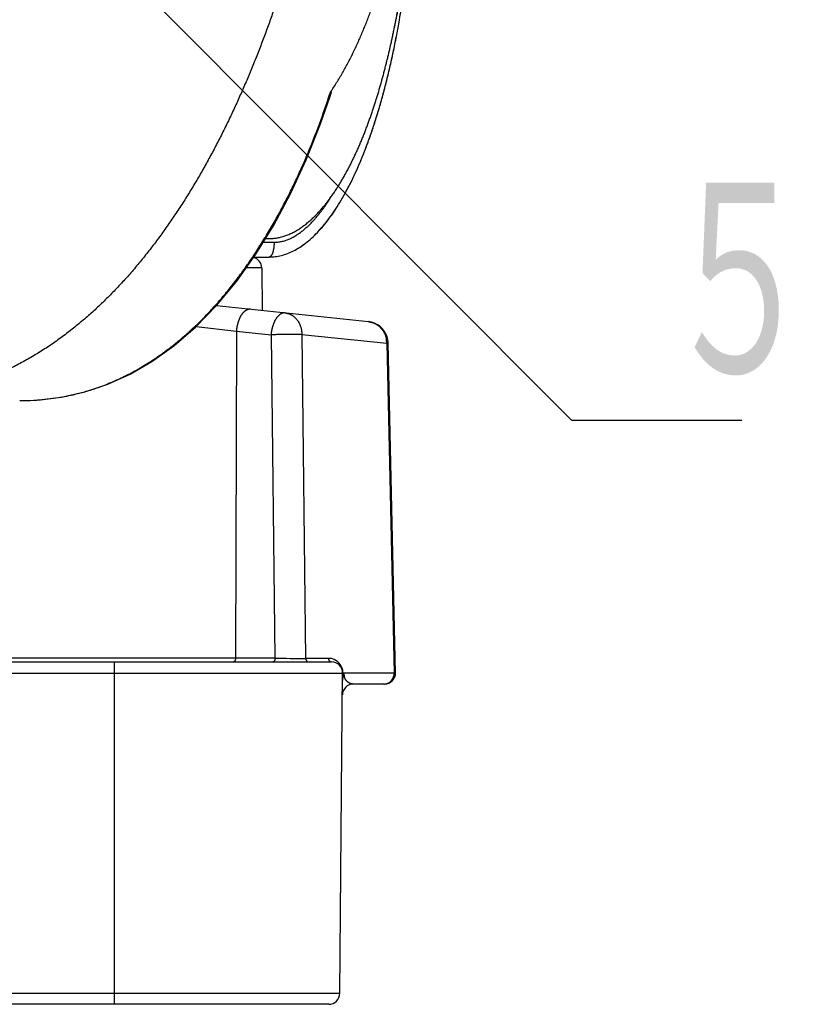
# Model space of a CAD drawing. Header units: millimetres. Extents: x 0 to 1071, y 0 to 742.
# Tile 10 of 127: x 342 to 360, y 182 to 205. Entities that reach past the tile are written whole.
import ezdxf

# ---------------------------------------------------------------- set-up
doc = ezdxf.new("R2010")
doc.units = ezdxf.units.MM
doc.header["$LTSCALE"] = 0.454724
doc.layers.add('NoLayerName_001', color=7, linetype='Continuous')
doc.layers.add('NoLayerName_007', color=7, linetype='Continuous')
doc.styles.get("Standard").update_dxf_attribs({"font": 'txt', "bigfont": 'extfont2'})
doc.dimstyles.get("Standard").update_dxf_attribs({"dimtxt": 2.5, "dimasz": 2.5, "dimexe": 1, "dimexo": 1, "dimtad": 1, "dimdec": 3, "dimzin": 0, "dimdsep": 46, "dimtxsty": 'Standard', "dimcen": 2.5, "dimadec": 3, "dimazin": 0, "dimtfac": 0.75, "dimtdec": 3, "dimtmove": 0, "dimatfit": 3, "dimfxl": 1, "dimarcsym": 0})

msp = doc.modelspace()

# ---------------------------------------------------------------- linework, layer by layer
at = {"layer": 'NoLayerName_001', "color": 8, "linetype": 'Continuous', "lineweight": 25}
for p, q in [((347.6417, 199.6984), (347.6572, 199.7238)), ((347.6019, 199.5974), (347.8509, 199.5974)), ((347.5678, 199.0065), (347.2081, 199.0065)), ((346.0573, 197.6606), (346.9822, 197.5539)), ((346.9822, 197.5539), (346.9612, 190.0233)), ((346.9822, 197.5539), (347.7811, 197.47)), ((347.7811, 197.47), (347.8708, 190.0233)), ((348.4884, 197.4761), (348.5778, 190.0223)), ((348.4884, 197.4761), (350.4463, 197.2747)), ((350.4463, 197.2747), (350.6188, 189.6805)), ((347.8708, 190.0233), (340.641, 190.0233)), ((344.1758, 182.0599), (344.1758, 189.9391)), ((349.101, 190.0223), (348.5778, 190.0223)), ((349.3651, 182.3118), (305.4382, 182.3118))]:
    msp.add_line(p, q, dxfattribs=at)
at = {"layer": 'NoLayerName_001', "color": 7, "linetype": 'Continuous', "lineweight": 25}
for p, q in [((347.6539, 199.6821), (347.7287, 199.6821)), ((347.3874, 199.2585), (347.735, 199.2585)), ((347.5678, 199.0065), (347.5763, 198.0285)), ((346.5235, 198.1392), (350.0234, 197.7713)), ((350.6501, 189.6792), (350.4785, 197.2773)), ((340.5118, 189.9391), (349.1753, 189.9391)), ((305.3739, 189.6849), (349.4294, 189.6849)), ((349.3651, 182.3118), (349.4298, 189.7271)), ((349.4387, 189.6849), (349.4557, 189.6827)), ((350.6188, 189.6805), (349.4557, 189.6827)), ((350.3956, 189.4307), (349.6792, 189.4307)), ((349.1109, 182.0599), (305.6924, 182.0599))]:
    msp.add_line(p, q, dxfattribs=at)
for points in [[(347.4322, 199.3214), (347.8448, 199.9925), (348.2302, 200.7163), (348.5883, 201.4938), (348.9183, 202.3265), (349.1312, 202.9408)], [(341.9914, 195.9543), (342.372, 195.9665), (342.9507, 196.034), (343.4958, 196.1565), (344.0209, 196.3335), (344.5331, 196.5664), (345.0374, 196.8572), (345.5437, 197.2169), (346.0416, 197.6449), (346.5282, 198.1439), (346.9936, 198.7053), (347.4322, 199.3214)]]:
    msp.add_lwpolyline(points, dxfattribs=at)
for centre, radius, start, end in [((329.5416, 208.4106), 21.5163, 349.07622, 349.97774), ((347.3136, 199.0043), 0.2542, 0.50004, 74.72131), ((349.9702, 197.2658), 0.5083, 17.54087, 83.99915), ((349.9686, 197.2655), 0.51, 1.34209, 17.51202), ((349.1753, 189.6849), 0.2542, 0, 90), ((350.3957, 189.6849), 0.2542, 270, 358.7095), ((349.6792, 189.1766), 0.2542, 90, 179.5), ((349.1109, 182.3141), 0.2542, 270, 359.5)]:
    msp.add_arc(centre, radius, start, end, dxfattribs=at)
at = {"layer": 'NoLayerName_001', "color": 8, "linetype": 'Continuous', "lineweight": 25}
for centre, radius, start, end in [((330.6133, 209.0503), 19.4815, 341.74172, 342.0782), ((349.8503, 197.2648), 0.596, 0.94523, 9.82258), ((342.0644, 201.1706), 5.2107, 288.14087, 289.48875), ((342.014, 201.4511), 5.496, 274.12333, 279.13566), ((342.0384, 201.2854), 5.3286, 279.16004, 280.67124), ((342.0514, 201.2156), 5.2576, 280.67221, 285.09409), ((342.0581, 201.1907), 5.2318, 285.095, 288.13825), ((341.9925, 201.7909), 5.8365, 269.989, 273.21713), ((342.0011, 201.6173), 5.6628, 273.22884, 274.13291), ((348.4374, 335.5177), 145.4955, 269.776889, 270.05527), ((349.101, 189.6857), 0.3366, 73.97299, 90.0021), ((349.1006, 189.6847), 0.3376, 44.41287, 73.9608), ((349.1, 189.684), 0.3385, 30.56644, 44.42237), ((349.0991, 189.6835), 0.3396, 19.58095, 30.57156), ((349.0982, 189.6833), 0.3405, 11.77229, 19.55993), ((349.0972, 189.6832), 0.3416, 0.28001, 11.75147), ((349.7347, 189.6782), 0.2776, 179.5335, 201.12736), ((350.365, 189.6773), 0.2518, 316.37564, 327.3245), ((350.3798, 189.6556), 0.2249, 270.05991, 281.87022)]:
    msp.add_arc(centre, radius, start, end, dxfattribs=at)
for points, knots in [([(344.7088, 211.4349), (344.5753, 211.2607), (344.3122, 210.9089), (343.8933, 210.4), (343.4602, 209.9026), (343.0109, 209.4193), (342.5465, 208.95), (342.0676, 208.4955), (341.5747, 208.0562), (341.0683, 207.6328), (340.549, 207.2255), (340.0173, 206.8348), (339.4738, 206.4608), (338.9191, 206.1039), (338.3537, 205.7643), (337.7781, 205.4422), (337.1929, 205.1381), (336.5987, 204.8521), (335.9959, 204.5844), (335.3852, 204.3354), (334.7671, 204.1051), (334.1422, 203.8939), (333.5109, 203.702), (332.8739, 203.5295), (332.2317, 203.3768), (331.585, 203.2441), (330.9345, 203.1313), (330.2809, 203.0388), (329.625, 202.9664), (328.9675, 202.9151), (328.3092, 202.8818), (327.87, 202.8799), (327.6506, 202.8764)], [0, 0, 0, 0, 0.6584343, 1.3174556, 1.9769537, 2.6368094, 3.2968978, 3.9570907, 4.6172591, 5.2772801, 5.9371188, 6.5968179, 7.2564135, 7.9159331, 8.5753975, 9.2348224, 9.89422, 10.5536038, 11.2129979, 11.872427, 12.5319152, 13.1914872, 13.8511702, 14.5109955, 15.1709964, 15.8311315, 16.4912797, 17.151316, 17.8111176, 18.4705663, 19.1295514, 19.7879718, 19.7879718, 19.7879718, 19.7879718]), ([(345.2389, 211.0421), (345.097, 210.8683), (344.8171, 210.5174), (344.3733, 210.0106), (343.9158, 209.5157), (343.4425, 209.0354), (342.9547, 208.5693), (342.4531, 208.118), (341.9382, 207.682), (341.4106, 207.2616), (340.8709, 206.8571), (340.3197, 206.4688), (339.7574, 206.097), (339.1845, 205.7419), (338.6015, 205.4037), (338.0089, 205.0828), (337.4072, 204.7794), (336.7968, 204.4937), (336.1784, 204.2259), (335.5524, 203.9761), (334.9194, 203.7446), (334.2798, 203.5316), (333.6343, 203.3371), (332.9833, 203.1614), (332.3274, 203.0047), (331.6671, 202.867), (331.0031, 202.7484), (330.3361, 202.6489), (329.6668, 202.5685), (328.9956, 202.5079), (328.3235, 202.4641), (327.8748, 202.4538), (327.6506, 202.4463)], [0, 0, 0, 0, 0.6729327, 1.3464021, 2.020335, 2.6946375, 3.3691977, 4.0438883, 4.7185687, 5.3930925, 6.0674076, 6.7415548, 7.4155724, 8.089493, 8.7633447, 9.4371527, 10.1109407, 10.7847324, 11.4585518, 12.1324189, 12.8063498, 13.4803584, 14.1544574, 14.8286601, 15.5029795, 16.1773838, 16.8517895, 17.5261036, 18.2002278, 18.8740598, 19.5474956, 20.2204309, 20.2204309, 20.2204309, 20.2204309]), ([(347.6572, 199.7238), (347.6875, 199.7744), (347.7487, 199.8754), (347.8373, 200.0287), (347.9241, 200.1831), (348.0089, 200.3386), (348.0917, 200.4952), (348.1725, 200.6529), (348.2514, 200.8115), (348.3284, 200.9712), (348.4036, 201.1317), (348.4769, 201.2931), (348.5484, 201.4554), (348.6181, 201.6185), (348.686, 201.7823), (348.7522, 201.9468), (348.8167, 202.112), (348.8795, 202.2778), (348.9406, 202.4442), (349, 202.6112), (349.0581, 202.7786), (349.0952, 202.8907), (349.1139, 202.9467)], [0, 0, 0, 0, 0.1770717, 0.3541521, 0.5312497, 0.7083702, 0.8855174, 1.0626929, 1.239898, 1.4171329, 1.5943964, 1.7716857, 1.9489967, 2.1263241, 2.3036609, 2.4809992, 2.6583298, 2.8356421, 3.0129247, 3.1901647, 3.3673483, 3.5444607, 3.5444607, 3.5444607, 3.5444607]), ([(347.8509, 199.5974), (347.8655, 199.5978), (347.8948, 199.598), (347.9386, 199.602), (347.9822, 199.6079), (348.0255, 199.6163), (348.0682, 199.6267), (348.1104, 199.6393), (348.1518, 199.6538), (348.1926, 199.6701), (348.2327, 199.6881), (348.2721, 199.7076), (348.3107, 199.7285), (348.3486, 199.7507), (348.3857, 199.7741), (348.4221, 199.7987), (348.4578, 199.8242), (348.4928, 199.8507), (348.5271, 199.8781), (348.5608, 199.9062), (348.5938, 199.9352), (348.6262, 199.9648), (348.658, 199.995), (348.6892, 200.0258), (348.7198, 200.0572), (348.7499, 200.0892), (348.7795, 200.1217), (348.8086, 200.1546), (348.8371, 200.188), (348.8652, 200.2217), (348.8928, 200.2559), (348.9199, 200.2904), (348.9466, 200.3253), (348.9729, 200.3604), (348.9988, 200.3959), (349.0242, 200.4316), (349.0493, 200.4677), (349.074, 200.5039), (349.0983, 200.5404), (349.1142, 200.565), (349.1222, 200.5772)], [0, 0, 0, 0, 0.0438853, 0.0878382, 0.1318399, 0.1758601, 0.2198585, 0.2638099, 0.3077395, 0.3516667, 0.3955952, 0.4395143, 0.4834152, 0.5273105, 0.5712079, 0.6151069, 0.6589992, 0.7028796, 0.7467558, 0.790633, 0.8345123, 0.8783905, 0.9222657, 0.9661434, 1.010028, 1.0539222, 1.097827, 1.1417414, 1.1856633, 1.2295887, 1.2735125, 1.3174281, 1.3613308, 1.4052228, 1.4491067, 1.4929847, 1.5368584, 1.5807286, 1.6245959, 1.6684605, 1.6684605, 1.6684605, 1.6684605]), ([(349.1222, 200.5772), (349.13, 200.5896), (349.1459, 200.6141), (349.1613, 200.639), (349.169, 200.6514)], [0, 0, 0, 0, 0.043861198, 0.087718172, 0.087718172, 0.087718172, 0.087718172]), ([(343.8028, 196.2584), (343.8575, 196.2788), (343.9674, 196.3182), (344.1293, 196.3852), (344.2894, 196.4566), (344.4472, 196.5332), (344.6027, 196.6144), (344.7559, 196.7002), (344.9064, 196.7904), (345.0544, 196.8847), (345.1996, 196.983), (345.3421, 197.0851), (345.4818, 197.1909), (345.6188, 197.3001), (345.7531, 197.4127), (345.8846, 197.5284), (346.0134, 197.6471), (346.1395, 197.7687), (346.2629, 197.893), (346.3836, 198.0198), (346.5017, 198.1491), (346.6173, 198.2807), (346.7304, 198.4145), (346.841, 198.5503), (346.9492, 198.6881), (347.055, 198.8276), (347.1585, 198.9689), (347.2597, 199.1118), (347.3586, 199.2562), (347.4552, 199.4022), (347.5499, 199.5494), (347.611, 199.6488), (347.6417, 199.6984)], [0, 0, 0, 0, 0.1750327, 0.3502003, 0.5254956, 0.7008987, 0.8763776, 1.0518895, 1.2273815, 1.4027935, 1.5781108, 1.7533677, 1.9285913, 2.1037982, 2.2789956, 2.4541815, 2.6293448, 2.8044736, 2.9795841, 3.1546952, 3.3298185, 3.5049576, 3.680109, 3.8552625, 4.0304017, 4.2055191, 4.3806207, 4.5557094, 4.7307846, 4.9058421, 5.0808741, 5.2558696, 5.2558696, 5.2558696, 5.2558696]), ([(347.8509, 199.5974), (347.8509, 199.5938), (347.8509, 199.5866), (347.8507, 199.5758), (347.8504, 199.5651), (347.85, 199.5543), (347.8494, 199.5436), (347.8488, 199.5328), (347.848, 199.522), (347.8471, 199.5113), (347.846, 199.5006), (347.8449, 199.4899), (347.8436, 199.4792), (347.8422, 199.4685), (347.8406, 199.4578), (347.8389, 199.4471), (347.8371, 199.4365), (347.8351, 199.4259), (347.8329, 199.4154), (347.8306, 199.4048), (347.828, 199.3944), (347.8252, 199.384), (347.8222, 199.3736), (347.8189, 199.3633), (347.8154, 199.3531), (347.8116, 199.343), (347.8075, 199.333), (347.8031, 199.3232), (347.7984, 199.3135), (347.7933, 199.3041), (347.7876, 199.295), (347.781, 199.2862), (347.7736, 199.2778), (347.7651, 199.2702), (347.7558, 199.264), (347.7458, 199.2594), (347.7385, 199.259), (347.735, 199.2585)], [0, 0, 0, 0, 0.0107687, 0.0215391, 0.03231104, 0.04308438, 0.05385903, 0.06463492, 0.07541201, 0.08619027, 0.09696973, 0.10775044, 0.11853248, 0.12931597, 0.14010076, 0.15088554, 0.16166909, 0.17245076, 0.18323056, 0.19400917, 0.20478801, 0.2155693, 0.22635612, 0.23715242, 0.24796261, 0.25877746, 0.26957323, 0.28032825, 0.29102446, 0.30168054, 0.31240264, 0.32334082, 0.33463441, 0.3460532, 0.35726311, 0.36811679, 0.37877871, 0.37877871, 0.37877871, 0.37877871]), ([(347.3071, 198.0568), (347.3017, 198.0571), (347.2908, 198.058), (347.2745, 198.0567), (347.2583, 198.054), (347.2426, 198.0496), (347.2273, 198.0438), (347.2126, 198.0367), (347.1985, 198.0285), (347.185, 198.0193), (347.1721, 198.0093), (347.1598, 197.9986), (347.1482, 197.9872), (347.137, 197.9753), (347.1264, 197.963), (347.1163, 197.9502), (347.1067, 197.9371), (347.0975, 197.9236), (347.0888, 197.9099), (347.0804, 197.8959), (347.0725, 197.8817), (347.065, 197.8672), (347.0578, 197.8526), (347.051, 197.8378), (347.0446, 197.8228), (347.0385, 197.8076), (347.0328, 197.7923), (347.0274, 197.7769), (347.0223, 197.7614), (347.0175, 197.7458), (347.0129, 197.7301), (347.0087, 197.7144), (347.0048, 197.6985), (347.0011, 197.6827), (346.9978, 197.6667), (346.9947, 197.6507), (346.9919, 197.6347), (346.9894, 197.6186), (346.9872, 197.6025), (346.986, 197.5917), (346.9853, 197.5863)], [0, 0, 0, 0, 0.01628023, 0.0326264, 0.04900189, 0.06534577, 0.0816579, 0.09797063, 0.11428394, 0.1305777, 0.14686362, 0.16315613, 0.17945338, 0.19574083, 0.21201649, 0.22828997, 0.24456552, 0.26084203, 0.27711475, 0.29338567, 0.30966034, 0.32594281, 0.34223565, 0.35854002, 0.37485575, 0.39118144, 0.40751447, 0.42385117, 0.44018679, 0.45651581, 0.47283563, 0.48914722, 0.50545156, 0.52174946, 0.53804157, 0.55432837, 0.5706102, 0.58688727, 0.60315963, 0.6194272, 0.6194272, 0.6194272, 0.6194272]), ([(348.1059, 197.9729), (348.1005, 197.9731), (348.0896, 197.9741), (348.0733, 197.9728), (348.0572, 197.9701), (348.0414, 197.9657), (348.0261, 197.9599), (348.0114, 197.9527), (347.9973, 197.9445), (347.9838, 197.9353), (347.971, 197.9253), (347.9587, 197.9146), (347.947, 197.9033), (347.9359, 197.8914), (347.9252, 197.879), (347.9151, 197.8662), (347.9055, 197.8531), (347.8964, 197.8396), (347.8876, 197.8259), (347.8793, 197.8119), (347.8714, 197.7977), (347.8638, 197.7833), (347.8567, 197.7686), (347.8499, 197.7538), (347.8435, 197.7388), (347.8374, 197.7237), (347.8316, 197.7084), (347.8262, 197.693), (347.8211, 197.6775), (347.8163, 197.6619), (347.8118, 197.6462), (347.8075, 197.6304), (347.8036, 197.6146), (347.8, 197.5987), (347.7966, 197.5828), (347.7936, 197.5668), (347.7908, 197.5507), (347.7883, 197.5346), (347.786, 197.5185), (347.7848, 197.5077), (347.7841, 197.5023)], [0, 0, 0, 0, 0.01628225, 0.03262996, 0.04900433, 0.06534563, 0.08165646, 0.09797054, 0.11428715, 0.1305839, 0.14687109, 0.16316302, 0.17945851, 0.19574429, 0.21201927, 0.22829318, 0.2445701, 0.26084854, 0.27712321, 0.29339581, 0.30967179, 0.32595516, 0.34224846, 0.35855287, 0.37486828, 0.39119332, 0.40752551, 0.42386127, 0.440196, 0.45652431, 0.47284371, 0.48915516, 0.50545962, 0.52175787, 0.53805053, 0.55433805, 0.57062073, 0.58689871, 0.60317198, 0.6194404, 0.6194404, 0.6194404, 0.6194404]), ([(348.1059, 197.9729), (348.1135, 197.9718), (348.1286, 197.9701), (348.151, 197.9654), (348.1732, 197.9596), (348.195, 197.9524), (348.2164, 197.9439), (348.2373, 197.9341), (348.2575, 197.9232), (348.277, 197.9111), (348.2958, 197.8979), (348.3138, 197.8837), (348.3311, 197.8686), (348.3474, 197.8525), (348.363, 197.8357), (348.3777, 197.818), (348.3914, 197.7997), (348.4043, 197.7808), (348.4163, 197.7613), (348.4273, 197.7412), (348.4374, 197.7207), (348.4466, 197.6997), (348.4549, 197.6783), (348.4623, 197.6566), (348.4688, 197.6346), (348.4743, 197.6124), (348.4789, 197.5899), (348.4826, 197.5673), (348.4855, 197.5446), (348.4874, 197.5218), (348.4885, 197.499), (348.4884, 197.4838), (348.4884, 197.4762)], [0, 0, 0, 0, 0.02281801, 0.0457047, 0.06864859, 0.09163366, 0.11464068, 0.13764853, 0.16063542, 0.1835877, 0.20651854, 0.22944169, 0.2523647, 0.27528953, 0.29821325, 0.32112867, 0.34402687, 0.36691263, 0.38979636, 0.41268499, 0.43558224, 0.45848894, 0.48140334, 0.50432141, 0.52723859, 0.55015353, 0.57306412, 0.59596649, 0.6188553, 0.64172395, 0.66456483, 0.68736955, 0.68736955, 0.68736955, 0.68736955]), ([(350.0234, 197.7713), (350.0302, 197.7704), (350.0439, 197.7689), (350.0643, 197.7652), (350.0845, 197.7607), (350.1046, 197.7552), (350.1243, 197.7488), (350.1438, 197.7415), (350.1628, 197.7333), (350.1815, 197.7242), (350.1997, 197.7143), (350.2175, 197.7036), (350.2347, 197.6921), (350.2515, 197.6798), (350.2676, 197.6669), (350.2832, 197.6532), (350.2982, 197.6389), (350.3126, 197.6239), (350.3263, 197.6084), (350.3393, 197.5923), (350.3517, 197.5756), (350.3633, 197.5585), (350.3742, 197.5408), (350.3844, 197.5228), (350.3938, 197.5043), (350.4024, 197.4854), (350.4102, 197.4662), (350.4173, 197.4467), (350.4236, 197.4269), (350.4291, 197.407), (350.4338, 197.3868), (350.4363, 197.3733), (350.4376, 197.3665)], [0, 0, 0, 0, 0.02065899, 0.04135785, 0.06208826, 0.08284105, 0.10360659, 0.12437523, 0.14513766, 0.16588618, 0.1866225, 0.20735228, 0.22807932, 0.24880575, 0.26953227, 0.29025835, 0.31098256, 0.33170434, 0.3524254, 0.37314709, 0.39387029, 0.41459559, 0.43532347, 0.45605452, 0.47678952, 0.49752843, 0.51826906, 0.53900727, 0.55973728, 0.58045182, 0.60114244, 0.62179971, 0.62179971, 0.62179971, 0.62179971]), ([(346.9853, 197.5863), (346.9847, 197.5809), (346.9835, 197.5701), (346.9827, 197.5593), (346.9822, 197.5539)], [0, 0, 0, 0, 0.016262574, 0.032519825, 0.032519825, 0.032519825, 0.032519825]), ([(347.7841, 197.5023), (347.7836, 197.497), (347.7824, 197.4862), (347.7815, 197.4754), (347.7811, 197.47)], [0, 0, 0, 0, 0.016263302, 0.032521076, 0.032521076, 0.032521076, 0.032521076]), ([(348.4884, 197.4762), (348.4837, 197.4763), (348.4743, 197.4766), (348.4601, 197.4767), (348.4177, 197.4768), (348.3564, 197.4763), (348.2951, 197.4765), (348.2573, 197.4764), (348.2337, 197.4762), (348.1677, 197.4756), (348.0923, 197.4746), (348.0215, 197.4741), (347.9932, 197.4738), (347.9791, 197.4736), (347.965, 197.4734), (347.9508, 197.4731), (347.932, 197.4727), (347.8989, 197.4719), (347.8659, 197.4711), (347.8377, 197.4704), (347.8235, 197.4701), (347.8094, 197.47), (347.7952, 197.4699), (347.7858, 197.47), (347.7811, 197.47)], [0, 0, 0, 0, 0.01414697, 0.02829456, 0.04244366, 0.14148, 0.21221851, 0.22636629, 0.25466171, 0.28295712, 0.42443403, 0.48102575, 0.49517331, 0.50932063, 0.5234677, 0.53761466, 0.55176168, 0.58005658, 0.63665242, 0.65080189, 0.66495064, 0.67909847, 0.6932456, 0.70739277, 0.70739277, 0.70739277, 0.70739277]), ([(350.4785, 197.2774), (350.4782, 197.2773), (350.4777, 197.2769), (350.4768, 197.2767), (350.4759, 197.2765), (350.475, 197.2763), (350.4741, 197.2761), (350.4732, 197.2759), (350.4723, 197.2758), (350.4713, 197.2757), (350.4704, 197.2756), (350.4694, 197.2755), (350.4685, 197.2754), (350.4676, 197.2753), (350.4666, 197.2752), (350.4657, 197.2751), (350.4648, 197.2751), (350.4639, 197.275), (350.4629, 197.2749), (350.462, 197.2749), (350.4611, 197.2748), (350.4602, 197.2748), (350.4593, 197.2747), (350.4583, 197.2747), (350.4574, 197.2747), (350.4565, 197.2747), (350.4556, 197.2746), (350.4546, 197.2746), (350.4537, 197.2746), (350.4528, 197.2746), (350.4518, 197.2746), (350.4509, 197.2746), (350.45, 197.2746), (350.449, 197.2746), (350.4481, 197.2746), (350.4472, 197.2746), (350.4466, 197.2746), (350.4463, 197.2746)], [0, 0, 0, 0, 0.000962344, 0.001879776, 0.002734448, 0.003621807, 0.004538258, 0.005476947, 0.006430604, 0.007391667, 0.008352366, 0.009305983, 0.010251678, 0.011190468, 0.01212337, 0.013051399, 0.01397557, 0.014896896, 0.015816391, 0.016735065, 0.017653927, 0.018573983, 0.019496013, 0.020419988, 0.021345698, 0.022272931, 0.023201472, 0.024131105, 0.025061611, 0.025992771, 0.026924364, 0.027856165, 0.02878795, 0.029719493, 0.030650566, 0.03158094, 0.032510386, 0.032510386, 0.032510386, 0.032510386]), ([(346.9612, 190.0233), (346.9611, 190.0217), (346.9611, 190.0184), (346.9609, 190.0136), (346.9606, 190.0087), (346.96, 190.0038), (346.9593, 189.9989), (346.9583, 189.9938), (346.9571, 189.9886), (346.9555, 189.9833), (346.9538, 189.9779), (346.9517, 189.9726), (346.9494, 189.9674), (346.9468, 189.9623), (346.9439, 189.9576), (346.9408, 189.9531), (346.9373, 189.9492), (346.9336, 189.9457), (346.9296, 189.9429), (346.9253, 189.9407), (346.9207, 189.9393), (346.9175, 189.9392), (346.9159, 189.9391)], [0, 0, 0, 0, 0.00491444, 0.00977311, 0.01462401, 0.01951744, 0.02450597, 0.02964413, 0.03498596, 0.04052824, 0.04620411, 0.0519458, 0.05768912, 0.06337494, 0.06895118, 0.07437556, 0.07961965, 0.08467427, 0.08955662, 0.0943184, 0.09905257, 0.10389451, 0.10389451, 0.10389451, 0.10389451]), ([(347.8708, 190.0233), (347.8708, 190.0217), (347.8708, 190.0184), (347.8706, 190.0136), (347.8702, 190.0087), (347.8697, 190.0038), (347.869, 189.9989), (347.868, 189.9938), (347.8667, 189.9886), (347.8652, 189.9833), (347.8634, 189.9779), (347.8614, 189.9726), (347.8591, 189.9674), (347.8565, 189.9623), (347.8536, 189.9576), (347.8504, 189.9531), (347.847, 189.9492), (347.8433, 189.9457), (347.8393, 189.9429), (347.835, 189.9407), (347.8304, 189.9393), (347.8271, 189.9392), (347.8255, 189.9391)], [0, 0, 0, 0, 0.00491444, 0.00977311, 0.01462401, 0.01951744, 0.02450597, 0.02964413, 0.03498597, 0.04052825, 0.04620412, 0.0519458, 0.05768912, 0.06337495, 0.06895118, 0.07437556, 0.07961965, 0.08467427, 0.08955662, 0.09431841, 0.09905257, 0.10389452, 0.10389452, 0.10389452, 0.10389452]), ([(348.5778, 190.0223), (348.5779, 190.0207), (348.5779, 190.0174), (348.5784, 190.0126), (348.5791, 190.0077), (348.58, 190.0029), (348.5812, 189.9981), (348.5827, 189.9934), (348.5843, 189.9887), (348.5863, 189.9842), (348.5884, 189.9797), (348.5908, 189.9754), (348.5934, 189.9712), (348.5962, 189.9672), (348.5993, 189.9634), (348.6026, 189.9598), (348.6061, 189.9565), (348.6099, 189.9534), (348.6138, 189.9505), (348.6179, 189.9479), (348.6222, 189.9457), (348.6266, 189.9437), (348.6312, 189.942), (348.6359, 189.9407), (348.6407, 189.9398), (348.6455, 189.9392), (348.6487, 189.9391), (348.6503, 189.9391)], [0, 0, 0, 0, 0.00483856, 0.00971263, 0.01461558, 0.01954058, 0.02448081, 0.02942963, 0.03438082, 0.03932873, 0.04426851, 0.04919635, 0.05410967, 0.05900737, 0.06389006, 0.0687599, 0.07361863, 0.07846853, 0.0833131, 0.08815732, 0.09300784, 0.09787124, 0.10274291, 0.10761376, 0.11247573, 0.11732252, 0.12215034, 0.12215034, 0.12215034, 0.12215034]), ([(349.101, 190.0223), (349.101, 190.0207), (349.1011, 190.0174), (349.1016, 190.0125), (349.1023, 190.0076), (349.1033, 190.0027), (349.1046, 189.9979), (349.1061, 189.9931), (349.1078, 189.9884), (349.1098, 189.9838), (349.112, 189.9793), (349.1145, 189.975), (349.1172, 189.9708), (349.1202, 189.9668), (349.1233, 189.9631), (349.1267, 189.9595), (349.1304, 189.9562), (349.1342, 189.9531), (349.1382, 189.9503), (349.1424, 189.9477), (349.1468, 189.9455), (349.1513, 189.9436), (349.1559, 189.942), (349.1607, 189.9407), (349.1655, 189.9398), (349.1704, 189.9392), (349.1736, 189.9391), (349.1753, 189.9391)], [0, 0, 0, 0, 0.00489108, 0.00981839, 0.01477557, 0.01975588, 0.02475247, 0.02975856, 0.03476768, 0.03977387, 0.04477193, 0.04975762, 0.05472795, 0.0596814, 0.06461818, 0.0695403, 0.07445039, 0.07935166, 0.08424815, 0.08914491, 0.09404823, 0.09896358, 0.10388598, 0.1088072, 0.11371984, 0.11861801, 0.12349798, 0.12349798, 0.12349798, 0.12349798]), ([(350.5769, 189.5414), (350.5782, 189.5435), (350.5808, 189.5476), (350.5845, 189.5539), (350.588, 189.5604), (350.5913, 189.5669), (350.5945, 189.5736), (350.5974, 189.5804), (350.6002, 189.5872), (350.6028, 189.5941), (350.6052, 189.6011), (350.6074, 189.6081), (350.6094, 189.6152), (350.6112, 189.6224), (350.6129, 189.6296), (350.6143, 189.6368), (350.6155, 189.644), (350.6165, 189.6513), (350.6173, 189.6586), (350.6179, 189.6658), (350.6184, 189.6731), (350.6185, 189.678), (350.6186, 189.6805)], [0, 0, 0, 0, 0.00731692, 0.0146479, 0.02199166, 0.02934671, 0.03671138, 0.04408381, 0.05146202, 0.05884389, 0.06622721, 0.0736097, 0.08098902, 0.08836281, 0.09572871, 0.10308436, 0.11042746, 0.11775687, 0.1250755, 0.13238707, 0.13969522, 0.14700354, 0.14700354, 0.14700354, 0.14700354]), ([(349.6792, 189.4307), (349.6756, 189.4308), (349.6685, 189.4309), (349.6579, 189.4318), (349.6473, 189.4332), (349.6367, 189.4351), (349.6262, 189.4376), (349.6159, 189.4407), (349.6057, 189.4442), (349.5958, 189.4482), (349.586, 189.4528), (349.5766, 189.4578), (349.5674, 189.4633), (349.5585, 189.4692), (349.55, 189.4756), (349.5418, 189.4824), (349.534, 189.4896), (349.5264, 189.4972), (349.5193, 189.5051), (349.5125, 189.5133), (349.5061, 189.5219), (349.5, 189.5307), (349.4943, 189.5398), (349.4891, 189.5491), (349.4842, 189.5586), (349.4797, 189.5682), (349.4771, 189.5749), (349.4757, 189.5781)], [0, 0, 0, 0, 0.01063536, 0.02131301, 0.03202625, 0.04276704, 0.0535264, 0.0642948, 0.07506246, 0.08581975, 0.09655755, 0.10726758, 0.11794638, 0.12860314, 0.13924819, 0.14989013, 0.16053596, 0.17119118, 0.1818595, 0.19254056, 0.20323151, 0.21392816, 0.22462522, 0.23531645, 0.24599487, 0.25665293, 0.26728271, 0.26728271, 0.26728271, 0.26728271]), ([(350.4261, 189.4355), (350.4284, 189.436), (350.433, 189.437), (350.4398, 189.4388), (350.4465, 189.4408), (350.4532, 189.443), (350.4599, 189.4454), (350.4664, 189.448), (350.4729, 189.4508), (350.4793, 189.4538), (350.4856, 189.4569), (350.4919, 189.4603), (350.498, 189.4639), (350.5039, 189.4676), (350.5098, 189.4716), (350.5156, 189.4757), (350.5212, 189.4799), (350.5267, 189.4844), (350.532, 189.4889), (350.5373, 189.4937), (350.5423, 189.4985), (350.5456, 189.5019), (350.5472, 189.5036)], [0, 0, 0, 0, 0.00703274, 0.01407312, 0.02112033, 0.02817349, 0.0352316, 0.04229364, 0.04935855, 0.05642525, 0.0634927, 0.07055989, 0.07762607, 0.08469109, 0.09175468, 0.09881642, 0.10587567, 0.11293168, 0.11998352, 0.12703018, 0.13407055, 0.14110344, 0.14110344, 0.14110344, 0.14110344])]:
    msp.add_open_spline(points, degree=3, knots=knots, dxfattribs=at)
at = {"layer": 'NoLayerName_001', "color": 7, "linetype": 'Continuous', "lineweight": 25}
for points, knots in [([(350.7295, 204.6661), (350.7421, 204.7395), (350.768, 204.887), (350.8037, 205.1098), (350.8379, 205.3352), (350.8702, 205.563), (350.9006, 205.7932), (350.9291, 206.0255), (350.9557, 206.2599), (350.9804, 206.4961), (351.0032, 206.7341), (351.024, 206.9736), (351.0429, 207.2147), (351.0599, 207.457), (351.0749, 207.7005), (351.0879, 207.945), (351.099, 208.1903), (351.108, 208.4364), (351.1151, 208.6831), (351.1201, 208.9302), (351.1234, 209.1776), (351.1235, 209.3426), (351.1239, 209.4252)], [0, 0, 0, 0, 0.2233748, 0.4491089, 0.6770985, 0.9072389, 1.1394209, 1.3735217, 1.6094159, 1.8469771, 2.0860787, 2.3265933, 2.5683933, 2.8113508, 3.0553373, 3.3002245, 3.5458836, 3.792186, 4.0390028, 4.2862052, 4.5336647, 4.7812525, 4.7812525, 4.7812525, 4.7812525]), ([(350.6251, 204.5409), (350.6395, 204.6135), (350.6691, 204.7595), (350.7103, 204.9806), (350.75, 205.2046), (350.7876, 205.4316), (350.8234, 205.6612), (350.8573, 205.8935), (350.8892, 206.1283), (350.9191, 206.3654), (350.947, 206.6047), (350.973, 206.8461), (350.9969, 207.0893), (351.0188, 207.3342), (351.0386, 207.5807), (351.0564, 207.8286), (351.0722, 208.0777), (351.0859, 208.3279), (351.0976, 208.5791), (351.107, 208.831), (351.1147, 209.0836), (351.1178, 209.2522), (351.1195, 209.3366)], [0, 0, 0, 0, 0.2221545, 0.4470571, 0.6745976, 0.9046651, 1.137148, 1.3719342, 1.6089102, 1.847949, 2.0889161, 2.3316763, 2.5760935, 2.8220312, 3.0693523, 3.3179194, 3.5675948, 3.8182405, 4.0697183, 4.3218899, 4.5746171, 4.8277614, 4.8277614, 4.8277614, 4.8277614]), ([(350.6259, 204.5448), (350.6402, 204.617), (350.6696, 204.7623), (350.7106, 204.9821), (350.75, 205.2048), (350.7874, 205.4304), (350.8231, 205.6587), (350.8567, 205.8896), (350.8885, 206.123), (350.9183, 206.3587), (350.9461, 206.5965), (350.9719, 206.8363), (350.9958, 207.078), (351.0177, 207.3214), (351.0375, 207.5664), (351.0554, 207.8128), (351.0712, 208.0604), (351.0849, 208.3091), (351.0967, 208.5587), (351.1063, 208.8091), (351.1141, 209.0601), (351.1173, 209.2277), (351.1191, 209.3116)], [0, 0, 0, 0, 0.2208988, 0.4445123, 0.6707323, 0.8994497, 1.1305549, 1.3639378, 1.5994869, 1.8370777, 2.0765783, 2.3178556, 2.560776, 2.8052053, 3.051009, 3.2980521, 3.5461991, 3.7953146, 4.0452628, 4.2959079, 4.5471138, 4.7987447, 4.7987447, 4.7987447, 4.7987447]), ([(349.1495, 203.0554), (349.1735, 203.0913), (349.2222, 203.1627), (349.292, 203.272), (349.3599, 203.3825), (349.4256, 203.4943), (349.4893, 203.6073), (349.5511, 203.7214), (349.6109, 203.8365), (349.6689, 203.9525), (349.7251, 204.0694), (349.7796, 204.187), (349.8324, 204.3055), (349.8835, 204.4246), (349.9331, 204.5444), (349.9811, 204.6648), (350.0277, 204.7858), (350.0729, 204.9073), (350.1167, 205.0293), (350.1591, 205.1518), (350.2004, 205.2747), (350.2404, 205.398), (350.2793, 205.5217), (350.3171, 205.6457), (350.3538, 205.7701), (350.3894, 205.8947), (350.4241, 206.0196), (350.4577, 206.1448), (350.4904, 206.2702), (350.5222, 206.3959), (350.5531, 206.5217), (350.5832, 206.6478), (350.6125, 206.7741), (350.6409, 206.9006), (350.6687, 207.0272), (350.6958, 207.1539), (350.7222, 207.2808), (350.7479, 207.4079), (350.773, 207.535), (350.7975, 207.6623), (350.8132, 207.7473), (350.8211, 207.7898)], [0, 0, 0, 0, 0.12962, 0.2592699, 0.3889515, 0.5186599, 0.6483843, 0.7781081, 0.9078105, 1.0374882, 1.1671512, 1.2968069, 1.4264595, 1.5561102, 1.6857573, 1.8153976, 1.9450339, 2.0746709, 2.2043113, 2.3339553, 2.4636015, 2.5932463, 2.722885, 2.8525174, 2.9821461, 3.1117729, 3.2413988, 3.371024, 3.5006476, 3.6302682, 3.7598863, 3.8895039, 4.0191221, 4.1487415, 4.2783618, 4.4079821, 4.5376008, 4.6672177, 4.796833, 4.9264472, 5.0560608, 5.0560608, 5.0560608, 5.0560608]), ([(350.0855, 202.5254), (350.0963, 202.5569), (350.118, 202.6197), (350.1495, 202.7144), (350.1802, 202.8093), (350.2102, 202.9044), (350.2395, 202.9998), (350.268, 203.0954), (350.2959, 203.1912), (350.3231, 203.2871), (350.3497, 203.3833), (350.3757, 203.4796), (350.401, 203.5761), (350.4257, 203.6727), (350.4499, 203.7695), (350.4735, 203.8664), (350.4966, 203.9635), (350.5191, 204.0607), (350.5411, 204.158), (350.5626, 204.2554), (350.5836, 204.3529), (350.6041, 204.4505), (350.6173, 204.5157), (350.624, 204.5483)], [0, 0, 0, 0, 0.0997608, 0.1995204, 0.2992798, 0.3990391, 0.4987979, 0.5985551, 0.69831, 0.7980637, 0.8978173, 0.9975714, 1.0973262, 1.1970818, 1.2968376, 1.3965929, 1.4963475, 1.5961014, 1.6958545, 1.7956066, 1.8953575, 1.9951065, 2.0948531, 2.0948531, 2.0948531, 2.0948531]), ([(347.735, 199.2585), (347.7822, 199.2615), (347.8779, 199.2632), (348.0202, 199.2923), (348.162, 199.3369), (348.3029, 199.3999), (348.4426, 199.4802), (348.5809, 199.5778), (348.7176, 199.6925), (348.8525, 199.8242), (348.9854, 199.9727), (349.116, 200.1377), (349.2441, 200.3191), (349.3696, 200.5165), (349.4922, 200.7293), (349.6118, 200.9573), (349.7282, 201.1999), (349.841, 201.4569), (349.9502, 201.7277), (350.0556, 202.012), (350.1568, 202.3093), (350.2537, 202.6191), (350.3463, 202.941), (350.4343, 203.2741), (350.5175, 203.6181), (350.5966, 203.972), (350.6435, 204.212), (350.668, 204.3332)], [0, 0, 0, 0, 0.1420411, 0.2860824, 0.4339942, 0.587457, 0.7479323, 0.9166584, 1.094664, 1.2827913, 1.4817229, 1.6920005, 1.9139458, 2.1476911, 2.3932733, 2.6506558, 2.9197434, 3.2003942, 3.4924296, 3.7956411, 4.1097964, 4.4345904, 4.7695888, 5.1143244, 5.4683139, 5.8310608, 6.2020584, 6.2020584, 6.2020584, 6.2020584]), ([(349.1495, 203.0555), (349.15, 203.0562), (349.151, 203.0577), (349.1526, 203.0599), (349.1543, 203.062), (349.1561, 203.064), (349.1578, 203.066), (349.16, 203.0682), (349.1631, 203.0668), (349.1633, 203.0638), (349.1632, 203.0611), (349.1632, 203.0584), (349.163, 203.0557), (349.1627, 203.0531), (349.1624, 203.0504), (349.1619, 203.0477), (349.1614, 203.0451), (349.1608, 203.0424), (349.1602, 203.0397), (349.1596, 203.037), (349.1589, 203.0343), (349.1583, 203.0317), (349.1576, 203.029), (349.1569, 203.0264), (349.1562, 203.0238), (349.1556, 203.0211), (349.1549, 203.0185), (349.1541, 203.0159), (349.1534, 203.0133), (349.1527, 203.0107), (349.152, 203.0081), (349.1512, 203.0055), (349.1505, 203.0029), (349.1497, 203.0003), (349.149, 202.9977), (349.1479, 202.9943), (349.1466, 202.99), (349.1451, 202.9848), (349.1435, 202.9796), (349.1419, 202.9744), (349.1408, 202.971), (349.1403, 202.9692)], [0, 0, 0, 0, 0.00272756, 0.00544798, 0.00810898, 0.01076953, 0.01362543, 0.01633461, 0.01897129, 0.0216803, 0.02454097, 0.02722726, 0.02985992, 0.03251954, 0.03520952, 0.03792527, 0.04066075, 0.04340879, 0.0461614, 0.04891038, 0.05165234, 0.05438776, 0.05711719, 0.0598412, 0.06256033, 0.06527512, 0.0679861, 0.07069381, 0.07339876, 0.07610148, 0.07880246, 0.08150221, 0.08420124, 0.08690003, 0.08959909, 0.09229889, 0.09770263, 0.10311333, 0.10853011, 0.11395182, 0.1193773, 0.1193773, 0.1193773, 0.1193773]), ([(349.1403, 202.9692), (349.1397, 202.9675), (349.1387, 202.9641), (349.137, 202.9589), (349.1354, 202.9537), (349.1337, 202.9486), (349.1323, 202.9443), (349.1315, 202.9417), (349.1312, 202.9408)], [0, 0, 0, 0, 0.00542807, 0.010857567, 0.016287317, 0.021716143, 0.027142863, 0.029855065, 0.029855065, 0.029855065, 0.029855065]), ([(347.7287, 199.6821), (347.762, 199.6837), (347.8288, 199.6846), (347.928, 199.6993), (348.0259, 199.7213), (348.1215, 199.7514), (348.2144, 199.7888), (348.3044, 199.8326), (348.3913, 199.882), (348.4753, 199.9363), (348.5562, 199.9949), (348.6342, 200.0573), (348.7094, 200.123), (348.7819, 200.1917), (348.8518, 200.2629), (348.9193, 200.3364), (348.9846, 200.412), (349.0477, 200.4893), (349.1088, 200.5682), (349.1679, 200.6487), (349.2252, 200.7305), (349.2807, 200.8136), (349.3345, 200.8978), (349.3867, 200.983), (349.4374, 201.069), (349.4867, 201.1558), (349.5345, 201.2434), (349.5811, 201.3317), (349.6263, 201.4206), (349.6704, 201.5101), (349.7132, 201.6002), (349.755, 201.6909), (349.7956, 201.782), (349.8352, 201.8735), (349.8738, 201.9655), (349.9114, 202.058), (349.9481, 202.1508), (349.9838, 202.2439), (350.0186, 202.3374), (350.0526, 202.4312), (350.0745, 202.494), (350.0855, 202.5254)], [0, 0, 0, 0, 0.0998659, 0.2000225, 0.3003267, 0.4005287, 0.5005295, 0.6004861, 0.7004476, 0.8003516, 0.9002067, 1.0000669, 1.0999251, 1.1997408, 1.299539, 1.3993432, 1.4991473, 1.5989425, 1.6987513, 1.7985897, 1.8984625, 1.9983639, 2.0982785, 2.1981817, 2.2980453, 2.3978696, 2.4976683, 2.5974519, 2.6972279, 2.7970008, 2.8967725, 2.996542, 3.0963089, 3.1960758, 3.2958447, 3.3956165, 3.4953907, 3.5951657, 3.6949389, 3.794707, 3.8944703, 3.8944703, 3.8944703, 3.8944703]), ([(349.4379, 189.6849), (349.4377, 189.6854), (349.4372, 189.6865), (349.4367, 189.6881), (349.4363, 189.6898), (349.4359, 189.6915), (349.4356, 189.6932), (349.4346, 189.6994), (349.4335, 189.7062), (349.4324, 189.713), (349.432, 189.7152), (349.4317, 189.7169), (349.4314, 189.7186), (349.4311, 189.7203), (349.4308, 189.722), (349.4305, 189.7237), (349.4301, 189.7254), (349.4299, 189.7265), (349.4298, 189.7271)], [0, 0, 0, 0, 0.00171695, 0.003434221, 0.005157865, 0.006888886, 0.00862457, 0.010359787, 0.025841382, 0.029282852, 0.031004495, 0.032726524, 0.034448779, 0.036171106, 0.037893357, 0.039615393, 0.041337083, 0.043058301, 0.043058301, 0.043058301, 0.043058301]), ([(349.455, 189.6849), (349.4552, 189.6844), (349.4555, 189.6834), (349.4558, 189.6818), (349.4559, 189.6802), (349.4558, 189.6786), (349.4555, 189.677), (349.455, 189.6755), (349.4543, 189.6741), (349.4536, 189.6727), (349.4529, 189.6713), (349.4523, 189.6699), (349.4515, 189.6674), (349.4506, 189.665), (349.4498, 189.6625), (349.4493, 189.661), (349.4488, 189.6595), (349.4483, 189.6581), (349.4478, 189.6566), (349.4473, 189.6551), (349.4468, 189.6536), (349.4464, 189.6521), (349.4459, 189.6506), (349.4455, 189.6491), (349.445, 189.6476), (349.4446, 189.6461), (349.4442, 189.6446), (349.4438, 189.6431), (349.4434, 189.6416), (349.443, 189.6401), (349.4426, 189.6386), (349.4422, 189.6371), (349.4418, 189.6356), (349.4414, 189.634), (349.4411, 189.6325), (349.4407, 189.631), (349.4403, 189.6295), (349.44, 189.628), (349.4396, 189.6264), (349.4393, 189.6249), (349.4391, 189.6239), (349.439, 189.6234)], [0, 0, 0, 0, 0.001573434, 0.003169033, 0.004776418, 0.006383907, 0.007980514, 0.009558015, 0.011120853, 0.012680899, 0.014238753, 0.015799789, 0.017363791, 0.022048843, 0.023608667, 0.025168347, 0.026728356, 0.028288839, 0.029849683, 0.031410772, 0.032971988, 0.034533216, 0.036094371, 0.037655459, 0.039216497, 0.040777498, 0.042338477, 0.043899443, 0.045460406, 0.047021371, 0.048582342, 0.050143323, 0.051704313, 0.05326531, 0.054826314, 0.056387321, 0.05794833, 0.059509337, 0.061070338, 0.062631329, 0.064192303, 0.064192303, 0.064192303, 0.064192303]), ([(350.6498, 189.6792), (350.6493, 189.6792), (350.6482, 189.6793), (350.6464, 189.6796), (350.6446, 189.6796), (350.6428, 189.6797), (350.6412, 189.6797), (350.6397, 189.6798), (350.6381, 189.6799), (350.6365, 189.6799), (350.6305, 189.6801), (350.6245, 189.6803), (350.6191, 189.6804), (350.6185, 189.6805)], [0, 0, 0, 0, 0.001614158, 0.003076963, 0.00549148, 0.007048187, 0.0085914, 0.010143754, 0.01170448, 0.013271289, 0.014841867, 0.029715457, 0.031278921, 0.031278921, 0.031278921, 0.031278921]), ([(349.4377, 189.6173), (349.4374, 189.6156), (349.4367, 189.6122), (349.4358, 189.607), (349.4349, 189.6019), (349.4341, 189.5967), (349.4334, 189.5915), (349.4327, 189.5863), (349.4321, 189.5812), (349.4315, 189.576), (349.4309, 189.5708), (349.4304, 189.5656), (349.43, 189.5603), (349.4296, 189.5551), (349.4292, 189.5499), (349.4289, 189.5447), (349.4286, 189.5395), (349.4284, 189.5342), (349.4282, 189.529), (349.4281, 189.5238), (349.428, 189.5186), (349.428, 189.5151), (349.4279, 189.5133)], [0, 0, 0, 0, 0.00522449, 0.01044918, 0.01567428, 0.02089987, 0.02612596, 0.03135252, 0.0365796, 0.04180722, 0.04703537, 0.05226403, 0.05749313, 0.06272256, 0.06795221, 0.07318193, 0.07841151, 0.08364077, 0.08886946, 0.09409731, 0.09932406, 0.10454938, 0.10454938, 0.10454938, 0.10454938]), ([(349.439, 189.6234), (349.4389, 189.6229), (349.4387, 189.6219), (349.4383, 189.6203), (349.438, 189.6188), (349.4378, 189.6178), (349.4377, 189.6173)], [0, 0, 0, 0, 0.0015609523, 0.0031218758, 0.0046827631, 0.0062436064, 0.0062436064, 0.0062436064, 0.0062436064])]:
    msp.add_open_spline(points, degree=3, knots=knots, dxfattribs=at)
at = {"layer": 'NoLayerName_007', "color": 8, "linetype": 'Continuous', "lineweight": 25}
for points, knots in [([(348.9279, 208.8594), (348.9045, 208.753), (348.8584, 208.5401), (348.7853, 208.2217), (348.7097, 207.9038), (348.6312, 207.5866), (348.5498, 207.2701), (348.4653, 206.9545), (348.3777, 206.6396), (348.2871, 206.3257), (348.1932, 206.0126), (348.096, 205.7006), (347.9954, 205.3897), (347.8914, 205.0799), (347.7837, 204.7714), (347.6725, 204.4641), (347.5574, 204.1582), (347.4386, 203.8538), (347.3158, 203.5509), (347.1889, 203.2497), (347.0577, 202.9503), (346.9221, 202.6529), (346.7819, 202.3577), (346.637, 202.0647), (346.4872, 201.7742), (346.3324, 201.4862), (346.1724, 201.2011), (346.0071, 200.9191), (345.8362, 200.6403), (345.6597, 200.3651), (345.4774, 200.0936), (345.2892, 199.8262), (345.0948, 199.5631), (344.894, 199.3049), (344.6867, 199.0519), (344.4726, 198.8046), (344.2515, 198.5634), (344.0234, 198.3288), (343.7877, 198.1015), (343.5456, 197.881), (343.3768, 197.7424), (343.2934, 197.6721)], [0, 0, 0, 0, 0.3267034, 0.6534357, 0.9801875, 1.3069516, 1.6337228, 1.9604981, 2.2872766, 2.6140598, 2.9408477, 3.2676346, 3.5944165, 3.9211928, 4.2479667, 4.5747449, 4.9015383, 5.2283589, 5.5551986, 5.8820399, 6.2088732, 6.5356972, 6.8625195, 7.1893567, 7.5162329, 7.8431435, 8.1700621, 8.4969743, 8.8238803, 9.1507949, 9.4777486, 9.8047773, 10.131849, 10.4589166, 10.7859641, 11.1130081, 11.4401008, 11.7673302, 12.0947202, 12.4221546, 12.7495551, 12.7495551, 12.7495551, 12.7495551]), ([(343.2934, 197.6721), (343.2074, 197.6049), (343.0373, 197.4681), (342.7711, 197.2773), (342.4981, 197.0962), (342.2172, 196.9271), (341.9293, 196.77), (341.6347, 196.6256), (341.3341, 196.4944), (341.0281, 196.3769), (340.7172, 196.2737), (340.4021, 196.1853), (340.0834, 196.1118), (339.7617, 196.0528), (339.4378, 196.0078), (339.1123, 195.9768), (338.7858, 195.9573), (338.5679, 195.9563), (338.4589, 195.9543)], [0, 0, 0, 0, 0.3273519, 0.6547095, 0.9822009, 1.3099754, 1.637943, 1.9659436, 2.2938424, 2.6215365, 2.94896, 3.2760956, 3.6030454, 3.9299431, 4.2568587, 4.5838077, 4.9107434, 5.2375412, 5.2375412, 5.2375412, 5.2375412])]:
    msp.add_open_spline(points, degree=3, knots=knots, dxfattribs=at)
at = {"layer": 'NoLayerName_007', "color": 7, "linetype": 'Continuous', "lineweight": 25}
msp.add_open_spline([(347.735, 199.2585), (347.7823, 199.2615), (347.878, 199.2632), (348.0205, 199.2923), (348.1624, 199.3371), (348.3034, 199.4002), (348.4432, 199.4806), (348.5817, 199.5784), (348.7185, 199.6933), (348.8535, 199.8252), (348.9865, 199.974), (349.1172, 200.1394), (349.2455, 200.3211), (349.371, 200.5188), (349.4937, 200.732), (349.6134, 200.9604), (349.7298, 201.2034), (349.8427, 201.4608), (349.9519, 201.7321), (350.0573, 202.0169), (350.1586, 202.3147), (350.2555, 202.6251), (350.3481, 202.9474), (350.4361, 203.2811), (350.5192, 203.6256), (350.5983, 203.9801), (350.6451, 204.2205), (350.6697, 204.3419)], degree=3, knots=[0, 0, 0, 0, 0.1421748, 0.2863555, 0.4344172, 0.5880448, 0.7487031, 0.917633, 1.0958651, 1.2842428, 1.4834497, 1.6940278, 1.9162973, 2.1503897, 2.3963413, 2.6541144, 2.923613, 3.2046943, 3.4971786, 3.8008565, 4.1154945, 4.4407843, 4.776289, 5.1215399, 5.4760517, 5.8393266, 6.2108562, 6.2108562, 6.2108562, 6.2108562], dxfattribs=at)

# ---------------------------------------------------------------- texts
at = {"layer": 'NoLayerName_001', "color": 3, "linetype": 'Continuous', "lineweight": 13, "insert": (356.7382, 196.1303), "char_height": 4.949795, "attachment_point": 7, "line_spacing_factor": 0.771429}
msp.add_mtext('\\A1;\\W0.6667;５', dxfattribs=at)

# ---------------------------------------------------------------- leaders
at = {"layer": 'NoLayerName_001', "color": 3, "linetype": 'Continuous', "lineweight": 13, "annotation_type": 0, "has_hookline": 1, "hookline_direction": 0, "text_width": 1.8857}
msp.add_leader([(333.3775, 216.8738), (354.699, 195.5053), (356.1132, 195.5053)], dimstyle='Standard', override={"dimtxt": 4.949795, "dimasz": 1.414227, "dimldrblk": 'DOT'}, dxfattribs=at)

doc.saveas('drawing.dxf')
